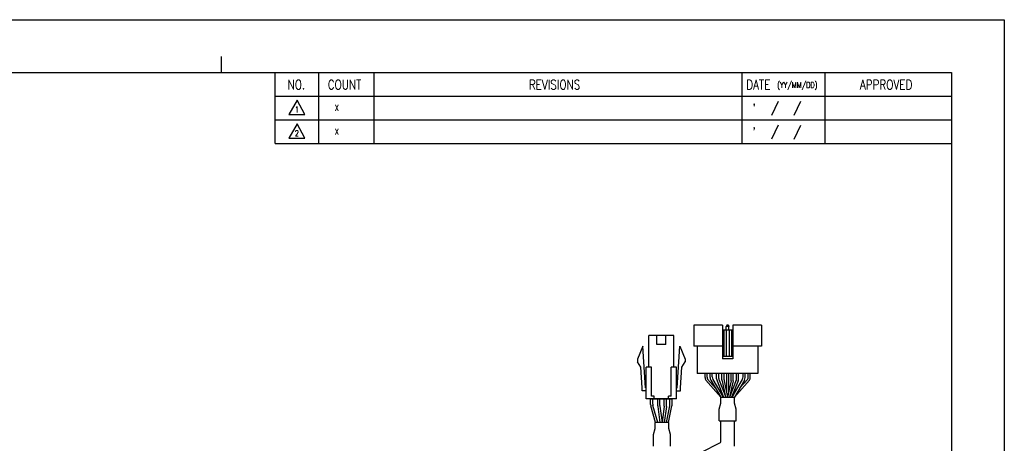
# Model space of a CAD drawing. Header units: millimetres. Extents: x 0 to 297, y 0 to 210.
# Tile 4 of 4: x 110 to 297, y 130 to 210. Entities that reach past the tile are written whole.
import ezdxf

# ---------------------------------------------------------------- set-up
doc = ezdxf.new("R2010")
doc.units = ezdxf.units.MM
doc.layers.add('DIM', color=3, linetype='Continuous')
doc.layers.add('SHEET', color=1, linetype='Continuous')
doc.styles.add('SHEET1', font='ROMANS.SHX', dxfattribs={"width": 0.8, "height": 3})

msp = doc.modelspace()

# ---------------------------------------------------------------- linework, layer by layer
at = {"color": 4}
msp.add_line((148.5, 203), (148.5, 200), dxfattribs=at)
for p, q in [((238.1457, 152.0633), (238.1457, 148.0633)), ((243.5457, 152.0633), (238.1457, 152.0633)), ((243.5457, 152.0633), (243.5457, 145.6633)), ((244.3957, 152.0633), (244.2957, 151.8133)), ((244.2957, 151.0633), (244.2957, 151.8133)), ((244.7957, 151.8133), (244.2957, 151.8133)), ((244.6957, 152.0633), (244.3957, 152.0633)), ((244.6957, 152.0633), (244.7957, 151.8133)), ((244.7957, 151.0633), (244.7957, 151.8133)), ((245.5457, 152.0633), (245.5457, 145.6633)), ((229.6008, 144.0583), (229.6008, 150.0583)), ((231.1258, 148.3583), (231.1258, 150.0583)), ((232.8258, 148.3583), (232.8258, 150.0583)), ((234.3508, 144.0583), (234.3508, 150.0583)), ((245.5457, 151.0633), (243.5457, 151.0633)), ((243.7957, 151.0633), (243.7957, 146.0633)), ((244.2457, 151.0633), (244.2457, 146.0633)), ((244.8457, 151.0633), (244.8457, 146.0633)), ((245.2957, 151.0633), (245.2957, 146.0633)), ((228.4758, 148.0583), (227.4758, 145.5583)), ((228.9508, 140.1583), (228.4758, 148.0583)), ((235.0008, 140.1583), (235.4758, 148.0583)), ((235.4758, 148.0583), (236.4758, 145.5583)), ((243.5457, 148.0633), (238.1457, 148.0633)), ((238.7957, 148.0633), (238.7957, 142.8633)), ((250.9457, 148.0633), (245.5457, 148.0633)), ((250.2957, 148.0633), (250.2957, 142.8633)), ((245.5457, 146.0633), (243.5457, 146.0633)), ((245.5457, 145.6633), (243.5457, 145.6633)), ((227.4758, 145.5583), (227.4758, 145.0583)), ((228.1144, 144.0722), (227.4758, 145.0583)), ((228.3519, 140.1222), (228.1144, 144.0722)), ((229.1008, 138.0583), (229.1008, 144.0583)), ((230.1008, 138.5583), (230.1008, 144.0583)), ((233.8508, 138.5583), (233.8508, 144.0583)), ((234.8508, 138.0583), (234.8508, 144.0583)), ((235.5997, 140.1222), (235.8372, 144.0722)), ((235.8372, 144.0722), (236.4758, 145.0583)), ((236.4758, 145.5583), (236.4758, 145.0583)), ((250.2957, 142.8633), (238.7957, 142.8633)), ((247.8661, 142.8633), (241.2161, 142.8633)), ((244.3411, 142.8633), (244.3411, 139.3047)), ((244.7411, 142.8633), (244.7411, 139.3047)), ((228.3508, 139.5583), (228.3508, 140.1583)), ((235.6008, 139.5583), (235.6008, 140.1583)), ((230.6008, 138.0583), (230.6008, 138.5583)), ((233.3508, 138.0583), (233.3508, 138.5583)), ((229.9476, 136.9992), (229.9476, 138.0583)), ((229.9476, 138.0583), (234.0039, 138.0583)), ((230.8791, 133.5583), (229.9852, 136.7278)), ((230.3476, 137.0546), (230.3476, 138.0583)), ((231.2947, 133.5583), (230.3852, 136.7831)), ((232.9269, 133.5583), (233.5835, 136.758)), ((233.3353, 133.5583), (233.9835, 136.7174)), ((233.6039, 136.959), (233.6039, 138.0583)), ((234.0039, 136.9184), (234.0039, 138.0583)), ((243.2457, 130.0633), (243.2457, 133.8711)), ((243.2457, 133.8711), (245.8457, 133.8711)), ((245.8457, 129.0852), (245.8457, 133.8711)), ((242.9737, 129.6183), (239.5275, 127.8528))]:
    msp.add_line(p, q)
at = {"color": 0}
for p, q in [((250.9457, 152.0633), (245.5457, 152.0633)), ((250.9457, 152.0633), (250.9457, 148.0633)), ((240.2564, 142.0905), (240.2564, 142.8633)), ((240.6564, 142.1991), (240.6564, 142.8633)), ((241.2161, 142.1266), (241.2161, 142.8633)), ((241.6161, 142.2352), (241.6161, 142.8633)), ((242.4661, 141.8664), (242.4661, 142.8633)), ((242.8661, 141.9435), (242.8661, 142.8633)), ((243.4661, 141.6733), (243.4661, 142.8633)), ((243.8661, 141.6953), (243.8661, 142.8633)), ((245.2161, 141.6953), (245.2161, 142.8633)), ((245.6161, 141.6728), (245.6161, 142.8633)), ((246.2254, 141.9435), (246.2254, 142.8633)), ((246.6254, 141.8664), (246.6254, 142.8633)), ((247.4661, 142.2352), (247.4661, 142.8633)), ((247.8661, 142.1266), (247.8661, 142.8633)), ((248.435, 142.1991), (248.435, 142.8633)), ((248.835, 142.0905), (248.835, 142.8633)), ((241.3532, 141.6212), (243.2614, 138.3633)), ((241.7532, 141.7298), (243.725, 138.3633)), ((242.5377, 141.4947), (243.7915, 138.3633)), ((242.9377, 141.5718), (244.2223, 138.3633)), ((246.1537, 141.5718), (244.8691, 138.3633)), ((246.5537, 141.4947), (245.3, 138.3633)), ((247.329, 141.7298), (245.3572, 138.3633)), ((247.729, 141.6212), (245.8208, 138.3633)), ((243.2458, 138.3633), (245.8455, 138.3633)), ((243.2458, 137.239), (243.2458, 138.3633)), ((245.8455, 137.239), (245.8455, 138.3633)), ((231.2858, 136.761), (231.2858, 138.0583)), ((231.2946, 136.6292), (231.7028, 133.5583)), ((231.6858, 136.7875), (231.6858, 138.0583)), ((231.6946, 136.6557), (232.1063, 133.5583)), ((232.5271, 136.6557), (232.1154, 133.5583)), ((232.9271, 136.6292), (232.5189, 133.5583)), ((232.5358, 136.7875), (232.5358, 138.0583)), ((232.9358, 136.761), (232.9358, 138.0583)), ((242.9358, 136.0767), (243.2458, 137.239)), ((246.1557, 136.076), (245.8455, 137.239)), ((242.9358, 133.8711), (242.9358, 136.0767)), ((246.1557, 133.8711), (246.1557, 136.076)), ((233.4061, 133.5583), (230.8065, 133.5583)), ((230.8065, 132.4339), (230.8065, 133.5583)), ((233.4061, 132.4339), (233.4061, 133.5583)), ((242.9358, 133.8711), (246.1557, 133.8711)), ((230.4963, 131.2709), (230.8065, 132.4339)), ((230.4963, 129.0661), (230.4963, 131.2709)), ((233.7161, 131.2716), (233.4061, 132.4339)), ((233.7161, 129.0661), (233.7161, 131.2716))]:
    msp.add_line(p, q, dxfattribs=at)
at = {"color": 6}
msp.add_lwpolyline([(0, 210), (297, 210), (297, 0), (0, 0)], close=True, dxfattribs=at)
at = {"color": 4}
msp.add_lwpolyline([(10, 200), (287, 200), (287, 10), (10, 10)], close=True, dxfattribs=at)
for points in [[(234.3508, 150.0583), (229.6008, 150.0583)], [(232.8258, 148.3583), (231.1258, 148.3583)], [(230.1008, 144.0583), (229.1008, 144.0583)], [(234.8508, 144.0583), (233.8508, 144.0583)], [(229.1008, 140.1583), (228.9508, 140.1583)], [(234.8508, 140.1583), (235.0008, 140.1583)], [(229.1008, 139.5583), (228.3508, 139.5583)], [(229.1008, 139.5583), (228.3508, 139.5583)], [(229.1008, 139.5583), (228.3508, 139.5583)], [(229.1008, 139.5583), (228.3508, 139.5583)], [(230.6008, 138.5583), (230.1008, 138.5583)], [(233.8508, 138.5583), (233.3508, 138.5583)], [(234.8508, 139.5583), (235.6008, 139.5583)], [(234.8508, 139.5583), (235.6008, 139.5583)], [(234.8508, 138.0583), (229.1008, 138.0583)]]:
    msp.add_lwpolyline(points)
at = {"color": 0}
for centre, start, end in [((241.2564, 142.0905), 180, 210.358277), ((241.6564, 142.1991), 180, 203.791628), ((242.2161, 142.1266), 180, 210.358277), ((242.6161, 142.2352), 180, 210.358277), ((243.8661, 141.9435), 180, 201.819991), ((245.2254, 141.9435), 338.180008, 359.999999), ((246.4661, 142.2352), 329.641723, 0), ((246.8661, 142.1266), 329.641723, 0), ((247.435, 142.1991), 336.208372, 0), ((247.835, 142.0905), 329.641723, 0), ((243.4661, 141.8664), 180, 201.819991), ((245.6254, 141.8664), 338.180008, 359.999999), ((232.2858, 136.761), 180, 187.571875), ((232.6858, 136.7875), 180, 187.571875), ((231.5358, 136.7875), 352.428125, 0), ((231.9358, 136.761), 352.428125, 0)]:
    msp.add_arc(centre, 1, start, end, dxfattribs=at)
for centre, radius, start, end in [((244.4661, 141.6733), 1, 180, 192.243597), ((244.8661, 141.6953), 1, 180, 191.729285), ((244.2161, 141.6953), 1, 348.270715, 0), ((244.6161, 141.6728), 1, 347.81127, 0), ((230.9476, 136.9992), 1, 180, 195.750963), ((231.3476, 137.0546), 1, 180, 195.750963), ((232.6039, 136.959), 1, 348.404564, 0), ((233.0039, 136.9184), 1, 348.404564, 0), ((242.7457, 130.0633), 0.5, 297.12575, 360)]:
    msp.add_arc(centre, radius, start, end)
at = {"layer": 'DIM', "color": 0}
for p, q in [((240.3935, 141.5851), (243.246, 138.3633)), ((240.7414, 141.7956), (242.2747, 140.0639)), ((243.4888, 141.4613), (244.0887, 138.6972)), ((243.887, 141.492), (244.5366, 138.3633)), ((245.1952, 141.492), (244.5456, 138.3633)), ((245.5936, 141.4617), (244.9889, 138.6625)), ((248.6979, 141.5851), (245.8455, 138.3633)), ((248.35, 141.7956), (246.8168, 140.0639))]:
    msp.add_line(p, q, dxfattribs=at)
at = {"layer": 'SHEET', "color": 7}
for q in [(158.75, 200), (287, 186.5)]:
    msp.add_line((158.75, 186.5), q, dxfattribs=at)
at = {"layer": 'SHEET'}
for p, q in [((167, 200), (167, 186.5)), ((177.5, 200), (177.5, 186.5)), ((247.25, 200), (247.25, 186.5)), ((263, 200), (263, 186.5)), ((158.75, 195.5), (287, 195.5)), ((254.1049, 194.4555), (252.8538, 191.7979)), ((258.3681, 194.4514), (257.117, 191.7938)), ((158.75, 191), (287, 191)), ((254.1049, 189.9555), (252.8538, 187.2979)), ((258.3681, 189.9514), (257.117, 187.2938))]:
    msp.add_line(p, q, dxfattribs=at)
at = {"layer": 'SHEET', "color": 1, "linetype": 'Continuous'}
for p, q in [((162.9573, 194.708), (161.3697, 192.0032)), ((164.3685, 192.0032), (162.9573, 194.708)), ((161.3697, 192.0032), (164.3685, 192.0032)), ((162.9573, 190.208), (161.3697, 187.5032)), ((164.3685, 187.5032), (162.9573, 190.208)), ((161.3697, 187.5032), (164.3685, 187.5032))]:
    msp.add_line(p, q, dxfattribs=at)

# ---------------------------------------------------------------- texts
at = {"layer": 'SHEET', "style": 'SHEET1', "width": 0.8}
for s, height, p in [('NO.', 1.8, (161.128, 196.7733)), ('COUNT', 1.8, (168.7355, 196.7733)), ('DATE', 1.8, (248.0796, 196.7733)), ('(YY/MM/DD)', 1.125, (253.9419, 197.0429)), ('APPROVED', 1.8, (269.6251, 196.7733)), ("'", 1.8, (249.2479, 192.2816)), ('1', 1.125, (162.4882, 192.373)), ('X', 1.125, (170.0593, 192.6937)), ('2', 1.125, (162.4882, 187.873)), ('X', 1.125, (170.0593, 188.1937)), ("'", 1.8, (249.2479, 187.7816))]:
    msp.add_text(s, height=height, dxfattribs=at).set_placement(p)
at = {"layer": 'SHEET', "color": 7, "style": 'SHEET1', "width": 0.8}
msp.add_text('REVISIONS', height=1.8, dxfattribs=at).set_placement((206.859, 196.7733))

doc.saveas('drawing.dxf')
